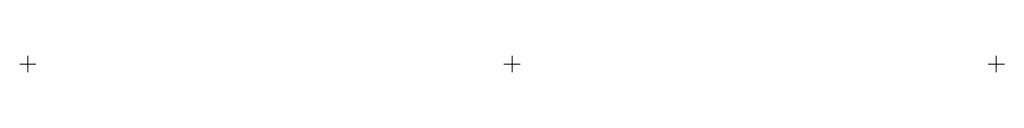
# Model space of a CAD drawing. Header units: millimetres. Extents: x -34 to 1186, y -858 to -838.
import ezdxf

# ---------------------------------------------------------------- set-up
doc = ezdxf.new("R2010")
doc.units = ezdxf.units.MM
doc.layers.add('ref', color=4, linetype='Continuous', lineweight=5)

# ---------------------------------------------------------------- blocks, each defined once
blk = doc.blocks.new('GU18N-d')
at = {"layer": 'ref'}
for p, q in [((0, -10), (0, 10)), ((600, -10), (600, 10)), ((600, 10), (600, -10)), ((1200, 10), (1200, -10)), ((10, 0), (-10, 0)), ((610, 0), (590, 0)), ((590, 0), (610, 0)), ((1190, 0), (1210, 0))]:
    blk.add_line(p, q, dxfattribs=at)

msp = doc.modelspace()

# ---------------------------------------------------------------- block references
msp.add_blockref('GU18N-d', (-24, -848.2))

doc.saveas('drawing.dxf')
